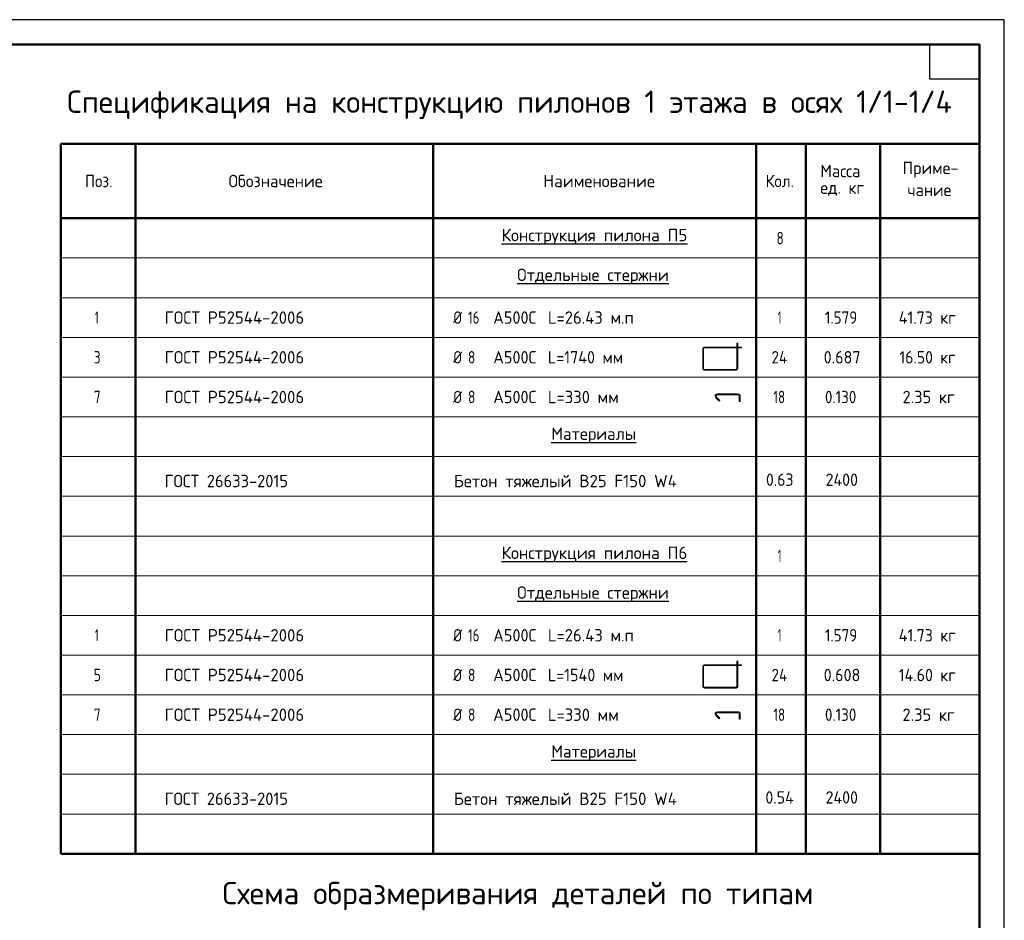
# Model space of a CAD drawing. Header units: millimetres. Extents: x 0 to 42000, y 0 to 29700.
# Tile 6 of 6: x 22170 to 42000, y 11559 to 29700. Entities that reach past the tile are written whole.
import ezdxf

# ---------------------------------------------------------------- set-up
doc = ezdxf.new("R2010")
doc.units = ezdxf.units.MM
doc.layers.add('Standard', color=7, linetype='Continuous', lineweight=25)
doc.styles.add('ISOCPEUR', font='txt')

msp = doc.modelspace()

# ---------------------------------------------------------------- linework, layer by layer
at = {"layer": 'Standard', "color": 7, "linetype": 'Continuous', "lineweight": 35, "transparency": 33554687}
for p, q in [((41500, 27600), (41500, 20500)), ((41500, 27200), (41500, 20100))]:
    msp.add_line(p, q, dxfattribs=at)
at = {"layer": 'Standard', "color": 7, "linetype": 'Continuous', "lineweight": 50, "transparency": 33554687}
for p, q in [((41500, 27200), (23000, 27200)), ((23000, 27200), (23000, 25700)), ((24500, 27200), (24500, 25700)), ((30500, 27200), (30500, 25700)), ((37000, 27200), (37000, 25700)), ((38000, 27200), (38000, 25700)), ((39500, 27200), (39500, 25700)), ((41500, 27200), (41500, 25700)), ((41500, 27100), (41500, 23200)), ((41500, 25700), (23000, 25700)), ((23000, 25700), (23000, 12900)), ((24500, 25700), (24500, 12900)), ((30500, 25700), (30500, 12900)), ((37000, 25700), (37000, 12900)), ((38000, 25700), (38000, 12900)), ((39500, 25700), (39500, 12900)), ((41500, 25700), (41500, 12900)), ((41500, 12900), (23000, 12900))]:
    msp.add_line(p, q, dxfattribs=at)
at = {"layer": 'Standard', "color": 7, "linetype": 'Continuous', "lineweight": 13, "transparency": 33554687}
for p, q in [((41500, 24900), (23000, 24900)), ((41500, 24100), (23000, 24100)), ((41500, 23300), (23000, 23300)), ((35926, 22671), (35926, 23074)), ((35944, 22671), (35944, 23074)), ((35959, 23107), (36612, 23107)), ((35959, 23089), (36612, 23089)), ((35959, 22656), (36597, 22656)), ((35959, 22638), (36597, 22638)), ((41500, 22500), (23000, 22500)), ((36221, 22161), (36636, 22161)), ((36221, 22141), (36637, 22141)), ((41500, 21700), (23000, 21700)), ((41500, 20900), (23000, 20900)), ((41500, 20100), (23000, 20100)), ((41500, 19300), (23000, 19300)), ((41500, 18500), (23000, 18500)), ((41500, 17700), (23000, 17700)), ((41500, 16900), (23000, 16900)), ((35926, 16271), (35926, 16674)), ((35944, 16271), (35944, 16674)), ((35959, 16707), (36612, 16707)), ((35959, 16689), (36612, 16689)), ((41500, 16100), (23000, 16100)), ((35959, 16256), (36597, 16256)), ((35959, 16238), (36597, 16238)), ((36221, 15761), (36636, 15761)), ((36221, 15741), (36637, 15741)), ((41500, 15300), (23000, 15300)), ((41500, 14500), (23000, 14500)), ((41500, 13700), (23000, 13700))]:
    msp.add_line(p, q, dxfattribs=at)
at = {"layer": 'Standard', "color": 7, "linetype": 'Continuous', "lineweight": 25, "transparency": 33554687}
for points in [[(0, 0), (42000, 0), (42000, 29700), (0, 29700), (0, 0)], [(41500, 29200), (41500, 28500), (40500, 28500), (40500, 29200), (41500, 29200)]]:
    msp.add_lwpolyline(points, close=True, dxfattribs=at)
at = {"layer": 'Standard', "color": 7, "linetype": 'Continuous', "lineweight": 50, "transparency": 33554687}
msp.add_lwpolyline([(2000, 29200), (41500, 29200), (41500, 500), (2000, 500), (2000, 29200)], close=True, dxfattribs=at)
at = {"layer": 'Standard', "color": 7, "linetype": 'Continuous', "lineweight": 13, "transparency": 33554687}
for points in [[(41500, 29200), (2000, 29200), (2000, 500), (41500, 500), (41500, 29200)], [(36612, 22671), (36612, 23182), (36630, 23182), (36630, 22671)], [(36630, 23107), (36705, 23107), (36705, 23089), (36630, 23089)], [(36189, 22085), (36256, 22018), (36270, 22032), (36203, 22099)], [(36662, 22116), (36662, 22010), (36681, 22010), (36681, 22117)], [(36612, 16271), (36612, 16782), (36630, 16782), (36630, 16271)], [(36630, 16707), (36705, 16707), (36705, 16689), (36630, 16689)], [(36189, 15685), (36256, 15618), (36270, 15632), (36203, 15699)], [(36662, 15716), (36662, 15610), (36681, 15610), (36681, 15717)]]:
    msp.add_lwpolyline(points, dxfattribs=at)
for centre, radius, start, end in [((35959, 23074), 33, 90, 180), ((35959, 23074), 15, 90, 180), ((35959, 22671), 33, 180, 270), ((35959, 22671), 15, 180, 270), ((36597, 22671), 15, 270, 0), ((36597, 22671), 33, 270, 0), ((36221, 22117), 44.5, 90, 225), ((36221, 22116), 25, 90, 225), ((36636, 22117), 44.5, 0, 90), ((36637, 22116), 25, 0, 90), ((35959, 16674), 33, 90, 180), ((35959, 16674), 15, 90, 180), ((35959, 16271), 33, 180, 270), ((35959, 16271), 15, 180, 270), ((36597, 16271), 15, 270, 0), ((36597, 16271), 33, 270, 0), ((36221, 15717), 44.5, 90, 225), ((36221, 15716), 25, 90, 225), ((36636, 15717), 44.5, 0, 90), ((36637, 15716), 25, 0, 90)]:
    msp.add_arc(centre, radius, start, end, dxfattribs=at)

# ---------------------------------------------------------------- texts
at = {"layer": 'Standard', "color": 7, "linetype": 'Continuous', "lineweight": 50, "transparency": 33554687, "char_height": 450, "attachment_point": 7, "style": 'ISOCPEUR'}
for s, insert, width in [('\\W0.98;Спецификация на конструкцию пилонов 1 этажа в осях 1/1-1/4', (23126, 27700), 18458.26), ('\\W0.99;Схема образмеривания деталей по типам', (26254, 11760), 12208.72)]:
    msp.add_mtext(s, dxfattribs=dict(at, insert=insert, width=width))
at = {"layer": 'Standard', "color": 7, "linetype": 'Continuous', "lineweight": 25, "transparency": 33554687, "char_height": 250, "attachment_point": 7, "style": 'ISOCPEUR'}
for s, insert, width in [('\\W0.95;Масса', (38294, 26527), 1043.43), ('\\W0.96;Приме-', (39950, 26521), 1218.74), ('\\W0.92;Поз.', (23484, 26325), 727.49), ('\\W0.97;Обозначение', (26376, 26325), 2082.85), ('\\W0.98;Наименование', (32717, 26325), 2320.66), ('\\W0.93;Кол.', (37191, 26325), 740.2), ('\\W0.95;ед. кг', (38294, 26152), 1042.91), ('\\W0.95;чание', (40050, 26146), 1017.69), ('\\W0.99;{\\LКонструкция пилона П5}', (31875, 25168), 3871.19), ('\\W0.78;8', (37412, 25175), 272.01), ('\\W0.98;{\\LОтдельные стержни}', (32188, 24368), 3246.34), ('\\W0.56;1', (23687, 23575), 194.45), ('\\W0.98;ГОСТ Р52544-2006', (25090, 23575), 3020.99), ('\\W0.83;Ø', (30900, 23575), 354.17), ('\\W0.75;16', (31199, 23575), 393.57), ('\\W0.95;А500С', (31707, 23575), 1042.91), ('\\W0.97;L=26.43 м.п', (32808, 23575), 1870.29), ('\\W0.56;1', (37438, 23575), 194.43), ('\\W0.88;1.579', (38388, 23575), 834.26), ('\\W0.93;41.73 кг', (39875, 23575), 1364.98), ('\\W0.78;3', (23663, 22775), 271.99), ('\\W0.98;ГОСТ Р52544-2006', (25090, 22775), 3020.99), ('\\W0.83;Ø', (30900, 22775), 354.17), ('\\W0.78;8', (31199, 22775), 272.01), ('\\W0.95;А500С', (31707, 22775), 1042.91), ('\\W0.94;L=1740 мм', (32808, 22775), 1691.7), ('\\W0.88;24', (37312, 22775), 484.99), ('\\W0.94;0.687', (38362, 22775), 891.69), ('\\W0.92;16.50 кг', (39888, 22775), 1339.75), ('\\W0.78;7', (23663, 21975), 271.99), ('\\W0.98;ГОСТ Р52544-2006', (25090, 21975), 3020.99), ('\\W0.83;Ø', (30900, 21975), 354.17), ('\\W0.78;8', (31199, 21975), 272.01), ('\\W0.95;А500С', (31707, 21975), 1042.91), ('\\W0.97;L=330 мм', (32808, 21975), 1544.86), ('\\W0.75;18', (37350, 21975), 393.56), ('\\W0.88;0.130', (38388, 21975), 834.26), ('\\W0.96;2.35 кг', (39950, 21975), 1218.74), ('\\W0.97;{\\LМатериалы}', (32875, 21168), 1870.54), ('\\W0.96;ГОСТ 26633-2015', (25088, 20282), 2718.62), ('\\W0.98;Бетон тяжелый В25 F150 W4', (30914, 20282), 4695.08), ('\\W0.92;0.63', (37200, 20309), 714.77), ('\\W0.93;2400', (38401, 20309), 841.35), ('\\W0.99;{\\LКонструкция пилона П6}', (31875, 18768), 3871.19), ('\\W0.56;1', (37438, 18775), 194.43), ('\\W0.98;{\\LОтдельные стержни}', (32188, 17968), 3246.34), ('\\W0.56;1', (23687, 17175), 194.45), ('\\W0.98;ГОСТ Р52544-2006', (25090, 17175), 3020.99), ('\\W0.83;Ø', (30900, 17175), 354.17), ('\\W0.75;16', (31199, 17175), 393.57), ('\\W0.95;А500С', (31707, 17175), 1042.91), ('\\W0.97;L=26.43 м.п', (32808, 17175), 1870.29), ('\\W0.56;1', (37438, 17175), 194.43), ('\\W0.88;1.579', (38388, 17175), 834.26), ('\\W0.93;41.73 кг', (39875, 17175), 1364.98), ('\\W0.78;5', (23663, 16375), 271.99), ('\\W0.98;ГОСТ Р52544-2006', (25090, 16375), 3020.99), ('\\W0.83;Ø', (30900, 16375), 354.17), ('\\W0.78;8', (31199, 16375), 272.01), ('\\W0.95;А500С', (31707, 16375), 1042.91), ('\\W0.94;L=1540 мм', (32808, 16375), 1691.7), ('\\W0.88;24', (37312, 16375), 484.99), ('\\W0.94;0.608', (38362, 16375), 891.69), ('\\W0.93;14.60 кг', (39875, 16375), 1364.98), ('\\W0.78;7', (23663, 15575), 271.99), ('\\W0.98;ГОСТ Р52544-2006', (25090, 15575), 3020.99), ('\\W0.83;Ø', (30900, 15575), 354.17), ('\\W0.78;8', (31199, 15575), 272.01), ('\\W0.95;А500С', (31707, 15575), 1042.91), ('\\W0.97;L=330 мм', (32808, 15575), 1544.86), ('\\W0.75;18', (37350, 15575), 393.56), ('\\W0.88;0.130', (38388, 15575), 834.26), ('\\W0.96;2.35 кг', (39950, 15575), 1218.74), ('\\W0.97;{\\LМатериалы}', (32875, 14768), 1870.54), ('\\W0.96;ГОСТ 26633-2015', (25088, 13882), 2718.62), ('\\W0.98;Бетон тяжелый В25 F150 W4', (30914, 13882), 4695.08), ('\\W0.93;0.54', (37188, 13909), 740.19), ('\\W0.93;2400', (38401, 13909), 841.35)]:
    msp.add_mtext(s, dxfattribs=dict(at, insert=insert, width=width))

doc.saveas('drawing.dxf')
